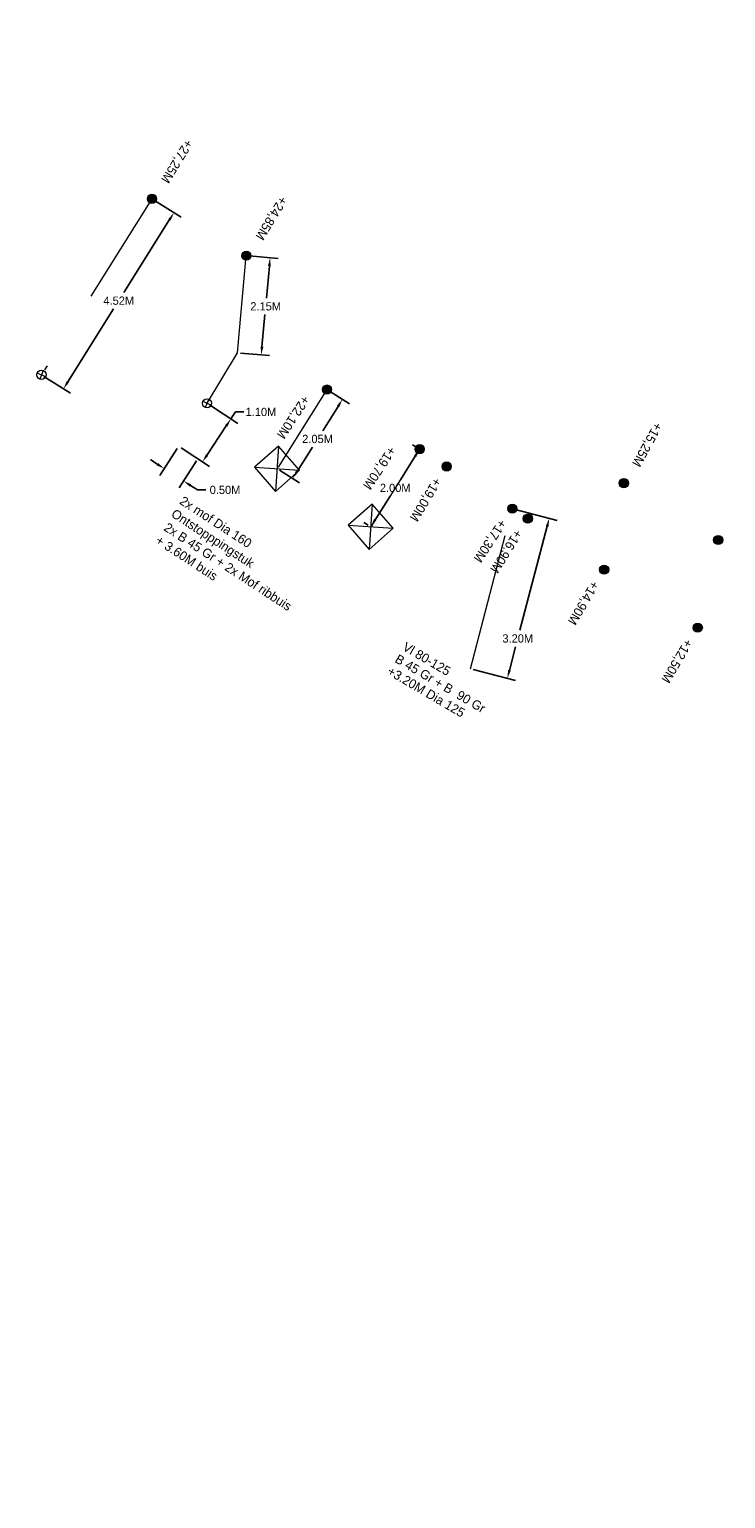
# Model space of a CAD drawing. Header units: inches. Extents: x 0 to 191500, y 0 to 342750.
# Tile 232 of 256: x 186681 to 186696, y 331802 to 331834. Entities that reach past the tile are written whole.
import ezdxf

# ---------------------------------------------------------------- set-up
doc = ezdxf.new("R2010")
doc.units = ezdxf.units.IN
doc.header["$MEASUREMENT"] = 0
for name, pattern in [('RI-HWA_HUISAANSLUITING', [4.8, 3, -1.8]), ('RI-HWA_KOLKAANSLUITING', [4.3, 2.5, -1.8]), ('RI-VWA_HUISAANSLUITING', [6.1, 2.5, -1.8, 0, -1.8])]:
    doc.linetypes.add(name, pattern=pattern)
doc.layers.get('0').update_dxf_attribs({"lineweight": 20})
doc.layers.get('DefPoints').update_dxf_attribs({"lineweight": 20})
for name, color, linetype, lineweight in [('ECW', 150, 'Continuous', 20), ('N-WE-RI-HWA-MAATVOERING-T25', 151, 'Continuous', 20), ('N-WE-RI-HWA_HUISAANSLUITING', 150, 'RI-HWA_HUISAANSLUITING', 20), ('N-WE-RI-HWA_KOLK-S', 150, 'Continuous', 20), ('N-WE-RI-HWA_KOLKAANSLUITING', 150, 'RI-HWA_KOLKAANSLUITING', 20), ('N-WE-RI-INLAAT', 7, 'Continuous', 20), ('N-WE-RI-VWA-MAATVOERING-T25', 30, 'Continuous', 20), ('N-WE-RI-VWA_HUISAANSLUITING', 20, 'RI-VWA_HUISAANSLUITING', 20), ('N-WE-RI-VWA_RIOOLPUT_ONTSTOPPINGSPUT-G', 30, 'Continuous', 20), ('Tekst algemeen', 7, 'Continuous', 20)]:
    doc.layers.add(name, color=color, linetype=linetype, lineweight=lineweight)
doc.dimstyles.get("Standard").update_dxf_attribs({"dimtxt": 0.18, "dimasz": 0.18, "dimexe": 0.18, "dimexo": 0.0625, "dimgap": 0.09, "dimtad": 0, "dimtih": 1, "dimtoh": 1, "dimdec": 4, "dimzin": 0, "dimdsep": 46, "dimtxsty": 'Standard', "dimcen": 0.09, "dimadec": 0, "dimazin": 0, "dimtfac": 1, "dimtdec": 4, "dimtofl": 0, "dimtmove": 0, "dimatfit": 3, "dimfxl": 1, "dimtolj": 1, "dimtzin": 0, "dimarcsym": 0})
picture_1 = doc.add_image_def('image1.ecw', size_in_pixel=(220000, 285000))

# ---------------------------------------------------------------- blocks, each defined once
blk = doc.blocks.new('*D3036')
at = {"layer": 'DefPoints', "color": 0, "transparency": 16777216}
for p in [(186684.507, 331824.792, 59.831), (186684.928, 331824.521, 59.834), (186684.613, 331824.033)]:
    blk.add_point(p, dxfattribs=at)
at = {"layer": 'N-WE-RI-VWA-MAATVOERING-T25', "color": 0, "lineweight": -2, "transparency": 16777216}
for p, q in [((186684.473, 331824.739), (186684.095, 331824.152)), ((186684.041, 331824.401), (186683.89, 331824.498)), ((186684.894, 331824.469), (186684.516, 331823.881)), ((186684.765, 331823.935), (186684.916, 331823.838)), ((186684.916, 331823.838), (186685.096, 331823.838))]:
    blk.add_line(p, q, dxfattribs=at)
at = {"layer": 'N-WE-RI-VWA-MAATVOERING-T25', "color": 0, "transparency": 16777216}
for points in [[(186684.058, 331824.426), (186684.025, 331824.375), (186684.193, 331824.303)], [(186684.781, 331823.961), (186684.748, 331823.91), (186684.613, 331824.033)]]:
    blk.add_solid(points, dxfattribs=at)
at = {"layer": 'N-WE-RI-VWA-MAATVOERING-T25', "color": 0, "transparency": 16777216, "insert": (186685.516, 331823.838), "char_height": 0.18, "attachment_point": 5}
blk.add_mtext('\\A1;0.50M', dxfattribs=at)
blk = doc.blocks.new('*D3037')
at = {"layer": 'DefPoints', "color": 0, "transparency": 16777216}
for p in [(186685.123, 331825.727, 0.032), (186684.507, 331824.792, 59.831), (186685.026, 331824.45)]:
    blk.add_point(p, dxfattribs=at)
at = {"layer": 'N-WE-RI-VWA-MAATVOERING-T25', "color": 0, "lineweight": -2, "transparency": 16777216}
for p, q in [((186685.176, 331825.693), (186685.793, 331825.286)), ((186685.643, 331825.385), (186685.743, 331825.537)), ((186685.743, 331825.537), (186685.923, 331825.537)), ((186685.125, 331824.6), (186685.544, 331825.234)), ((186684.559, 331824.758), (186685.176, 331824.351))]:
    blk.add_line(p, q, dxfattribs=at)
at = {"layer": 'N-WE-RI-VWA-MAATVOERING-T25', "color": 0, "transparency": 16777216}
for points in [[(186685.518, 331825.251), (186685.569, 331825.218), (186685.643, 331825.385)], [(186685.1, 331824.617), (186685.15, 331824.584), (186685.026, 331824.45)]]:
    blk.add_solid(points, dxfattribs=at)
at = {"layer": 'N-WE-RI-VWA-MAATVOERING-T25', "color": 0, "transparency": 16777216, "insert": (186686.298, 331825.537), "char_height": 0.18, "attachment_point": 5}
blk.add_mtext('\\A1;1.10M', dxfattribs=at)
blk = doc.blocks.new('*D3039')
at = {"layer": 'DefPoints', "color": 0, "transparency": 16777216}
for p in [(186685.98, 331828.942), (186685.787, 331826.828, 0.019), (186686.305, 331826.781)]:
    blk.add_point(p, dxfattribs=at)
at = {"layer": 'N-WE-RI-VWA-MAATVOERING-T25', "color": 0, "lineweight": -2, "transparency": 16777216}
for p, q in [((186686.042, 331828.937), (186686.676, 331828.879)), ((186686.481, 331828.716), (186686.417, 331828.018)), ((186686.321, 331826.96), (186686.385, 331827.658)), ((186685.85, 331826.822), (186686.484, 331826.765))]:
    blk.add_line(p, q, dxfattribs=at)
at = {"layer": 'N-WE-RI-VWA-MAATVOERING-T25', "color": 0, "transparency": 16777216}
for points in [[(186686.451, 331828.719), (186686.511, 331828.713), (186686.497, 331828.895)], [(186686.291, 331826.963), (186686.351, 331826.957), (186686.305, 331826.781)]]:
    blk.add_solid(points, dxfattribs=at)
at = {"layer": 'N-WE-RI-VWA-MAATVOERING-T25', "color": 0, "transparency": 16777216, "insert": (186686.401, 331827.838), "char_height": 0.18, "attachment_point": 5}
blk.add_mtext('\\A1;2.15M', dxfattribs=at)
blk = doc.blocks.new('*D3040')
at = {"layer": 'DefPoints', "color": 0, "transparency": 16777216}
for p in [(186683.924, 331830.182), (186681.518, 331826.346), (186681.998, 331826.044)]:
    blk.add_point(p, dxfattribs=at)
at = {"layer": 'N-WE-RI-VWA-MAATVOERING-T25', "color": 0, "lineweight": -2, "transparency": 16777216}
for p, q in [((186683.977, 331830.148), (186684.557, 331829.785)), ((186684.308, 331829.728), (186683.314, 331828.142)), ((186682.093, 331826.197), (186683.088, 331827.782)), ((186681.571, 331826.312), (186682.15, 331825.949))]:
    blk.add_line(p, q, dxfattribs=at)
at = {"layer": 'N-WE-RI-VWA-MAATVOERING-T25', "color": 0, "transparency": 16777216}
for points in [[(186684.283, 331829.744), (186684.334, 331829.712), (186684.404, 331829.881)], [(186682.068, 331826.213), (186682.119, 331826.181), (186681.998, 331826.044)]]:
    blk.add_solid(points, dxfattribs=at)
at = {"layer": 'N-WE-RI-VWA-MAATVOERING-T25', "color": 0, "transparency": 16777216, "insert": (186683.201, 331827.962), "char_height": 0.18, "attachment_point": 5}
blk.add_mtext('\\A1;4.52M', dxfattribs=at)
blk = doc.blocks.new('*D3041')
at = {"layer": 'DefPoints', "color": 0, "transparency": 16777216}
for p in [(186691.774, 331823.431), (186690.861, 331819.942), (186691.665, 331819.732)]:
    blk.add_point(p, dxfattribs=at)
at = {"layer": 'N-WE-RI-HWA-MAATVOERING-T25', "color": 0, "lineweight": -2, "transparency": 16777216}
for p, q in [((186691.834, 331823.415), (186692.751, 331823.175)), ((186692.532, 331823.046), (186691.939, 331820.781)), ((186691.71, 331819.906), (186691.845, 331820.421)), ((186690.922, 331819.926), (186691.839, 331819.686))]:
    blk.add_line(p, q, dxfattribs=at)
at = {"layer": 'N-WE-RI-HWA-MAATVOERING-T25', "color": 0, "transparency": 16777216}
for points in [[(186692.503, 331823.054), (186692.561, 331823.039), (186692.577, 331823.22)], [(186691.681, 331819.914), (186691.739, 331819.898), (186691.665, 331819.732)]]:
    blk.add_solid(points, dxfattribs=at)
at = {"layer": 'N-WE-RI-HWA-MAATVOERING-T25', "color": 0, "transparency": 16777216, "insert": (186691.892, 331820.601), "char_height": 0.18, "attachment_point": 5}
blk.add_mtext('\\A1;3.20M', dxfattribs=at)
blk = doc.blocks.new('*D2994')
at = {"layer": 'DefPoints', "color": 0, "transparency": 16777216}
for p in [(186689.755, 331824.728), (186688.69, 331823.035), (186688.69, 331823.035)]:
    blk.add_point(p, dxfattribs=at)
at = {"layer": 'N-WE-RI-HWA-MAATVOERING-T25', "color": 0, "lineweight": -2, "transparency": 16777216}
for p, q in [((186689.702, 331824.761), (186689.602, 331824.824)), ((186689.659, 331824.576), (186689.336, 331824.062)), ((186688.786, 331823.188), (186689.109, 331823.702)), ((186688.637, 331823.069), (186688.537, 331823.131))]:
    blk.add_line(p, q, dxfattribs=at)
at = {"layer": 'N-WE-RI-HWA-MAATVOERING-T25', "color": 0, "transparency": 16777216}
for points in [[(186689.634, 331824.592), (186689.684, 331824.56), (186689.755, 331824.728)], [(186688.76, 331823.204), (186688.811, 331823.172), (186688.69, 331823.035)]]:
    blk.add_solid(points, dxfattribs=at)
at = {"layer": 'N-WE-RI-HWA-MAATVOERING-T25', "color": 0, "transparency": 16777216, "insert": (186689.222, 331823.882), "char_height": 0.18, "attachment_point": 5}
blk.add_mtext('\\A1;2.00M', dxfattribs=at)
blk = doc.blocks.new('*D2995')
at = {"layer": 'DefPoints', "color": 0, "transparency": 16777216}
for p in [(186687.736, 331826.026), (186686.65, 331824.299), (186686.988, 331824.086)]:
    blk.add_point(p, dxfattribs=at)
at = {"layer": 'N-WE-RI-HWA-MAATVOERING-T25', "color": 0, "lineweight": -2, "transparency": 16777216}
for p, q in [((186687.789, 331825.992), (186688.227, 331825.717)), ((186687.978, 331825.66), (186687.644, 331825.129)), ((186687.084, 331824.239), (186687.418, 331824.769)), ((186686.702, 331824.266), (186687.14, 331823.99))]:
    blk.add_line(p, q, dxfattribs=at)
at = {"layer": 'N-WE-RI-HWA-MAATVOERING-T25', "color": 0, "transparency": 16777216}
for points in [[(186687.953, 331825.676), (186688.004, 331825.644), (186688.074, 331825.813)], [(186687.058, 331824.254), (186687.109, 331824.223), (186686.988, 331824.086)]]:
    blk.add_solid(points, dxfattribs=at)
at = {"layer": 'N-WE-RI-HWA-MAATVOERING-T25', "color": 0, "transparency": 16777216, "insert": (186687.531, 331824.949), "char_height": 0.18, "attachment_point": 5}
blk.add_mtext('\\A1;2.05M', dxfattribs=at)
blk = doc.blocks.new('A$C2C270354')
h = blk.add_hatch(color=256)
h.dxf.hatch_style = 1
edge = h.paths.add_edge_path()
edge.add_arc((0, 0), 0.1, 0, 360)
blk.add_circle((0, 0), 0.1)

msp = doc.modelspace()

# ---------------------------------------------------------------- linework, layer by layer
at = {"layer": 'N-WE-RI-HWA_HUISAANSLUITING'}
msp.add_line((186690.86118, 331819.94197), (186691.77385, 331823.43053), dxfattribs=at)
at = {"layer": 'N-WE-RI-HWA_KOLK-S'}
for p, q in [((186686.68178, 331824.79058), (186686.15811, 331824.33143)), ((186686.68178, 331824.79058), (186686.61725, 331823.80776)), ((186687.14093, 331824.2669), (186686.68178, 331824.79058)), ((186686.15811, 331824.33143), (186687.14093, 331824.2669)), ((186686.15811, 331824.33143), (186686.61725, 331823.80776)), ((186686.61725, 331823.80776), (186687.14093, 331824.2669)), ((186688.72195, 331823.52667), (186688.19828, 331823.06753)), ((186688.72195, 331823.52667), (186688.65742, 331822.54385)), ((186689.1811, 331823.003), (186688.72195, 331823.52667)), ((186688.19828, 331823.06753), (186689.1811, 331823.003)), ((186688.19828, 331823.06753), (186688.65742, 331822.54385)), ((186688.65742, 331822.54385), (186689.1811, 331823.003))]:
    msp.add_line(p, q, dxfattribs=at)
at = {"layer": 'N-WE-RI-HWA_KOLKAANSLUITING'}
for p, q in [((186687.7358, 331826.02554), (186686.67066, 331824.33277)), ((186689.75482, 331824.72804), (186688.68969, 331823.03526))]:
    msp.add_line(p, q, dxfattribs=at)
at = {"layer": 'N-WE-RI-VWA_HUISAANSLUITING'}
for p, q in [((186683.92424, 331830.18159), (186681.5177, 331826.34553)), ((186685.78731, 331826.82793, 0.01898), (186685.97957, 331828.9424)), ((186685.12349, 331825.72692, 0.03175), (186685.78731, 331826.82793, 0.01898))]:
    msp.add_line(p, q, dxfattribs=at)
at = {"layer": 'N-WE-RI-VWA_RIOOLPUT_ONTSTOPPINGSPUT-G'}
for p, q in [((186681.60977, 331826.30653), (186681.42562, 331826.38454)), ((186681.5567, 331826.43761), (186681.47869, 331826.25345)), ((186685.21557, 331825.68792, 0.03175), (186685.03142, 331825.76593, 0.03175)), ((186685.1625, 331825.819, 0.03175), (186685.08449, 331825.63484, 0.03175))]:
    msp.add_line(p, q, dxfattribs=at)
for centre in [(186681.5177, 331826.34553), (186685.12349, 331825.72692, 0.03175)]:
    msp.add_circle(centre, 0.1, dxfattribs=at)

# ---------------------------------------------------------------- block references
at = {"layer": 'N-WE-RI-INLAAT', "rotation": 311.4301972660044}
for p in [(186683.92424, 331830.18159), (186685.97957, 331828.9424), (186687.7358, 331826.02554), (186689.75482, 331824.72804), (186690.34371, 331824.3496), (186694.20108, 331823.98589), (186691.77385, 331823.43053), (186692.11036, 331823.21428), (186696.25625, 331822.74643), (186693.77266, 331822.101), (186695.81191, 331820.83551)]:
    msp.add_blockref('A$C2C270354', p, dxfattribs=at)

# ---------------------------------------------------------------- texts
at = {"layer": 'N-WE-RI-HWA-MAATVOERING-T25'}
for s, rotation, p in [('+22,10M', 236.741949, (186687.20906, 331825.91574)), ('+19,70M', 236.741949, (186689.08802, 331824.80737)), ('+19,00M', 238.926076, (186690.07325, 331824.12761)), ('+17,30M', 236.741949, (186691.49513, 331823.21901)), ('+16.90M', 238.100511, (186691.83673, 331822.99621)), ('+14,90M', 239.55739, (186693.50466, 331821.87604)), ('+12,50M', 239.55739, (186695.54391, 331820.61056))]:
    msp.add_text(s, height=0.2, rotation=rotation, dxfattribs=at).set_placement(p)
at = {"layer": 'N-WE-RI-VWA-MAATVOERING-T25'}
for s, rotation, p in [('+27,25M', 238.685616, (186684.65999, 331831.49704)), ('+24,85M', 238.685616, (186686.71532, 331830.25784)), ('+15,25M', 241.096134, (186694.88085, 331825.33112))]:
    msp.add_text(s, height=0.2, rotation=rotation, dxfattribs=at).set_placement(p)
at = {"layer": 'Tekst algemeen'}
for s, rotation, p in [('2x mof Dia 160', 326.841634, (186684.50711, 331823.54829)), ('Ontstopppingstuk', 326.841634, (186684.32479, 331823.26923)), ('2x B 45 Gr + 2x Mof ribbuis', 326.841634, (186684.16575, 331822.96954)), ('+ 3.60M buis', 326.841634, (186683.98343, 331822.69049)), ('Vl 80-125', 329.572824, (186689.36493, 331820.35893)), ('B 45 Gr + B  90 Gr', 329.572824, (186689.19693, 331820.09565)), ('+3.20M Dia 125', 329.572824, (186689.02894, 331819.83235))]:
    msp.add_text(s, height=0.2, rotation=rotation, dxfattribs=at).set_placement(p)

# ---------------------------------------------------------------- dimensions: what is measured, and where the dimension line sits
at = {"layer": 'N-WE-RI-HWA-MAATVOERING-T25'}
for p1, p2, distance, text, picture, middle in [((186687.7358, 331826.02554), (186686.64952, 331824.29917), 0.39994, '2.05M', '*D2995', (186687.53116, 331824.94936)), ((186689.75482, 331824.72804), (186688.68969, 331823.03526), 0, '2.00M', '*D2994', (186689.22226, 331823.88165))]:
    dim = msp.add_aligned_dim(p1=p1, p2=p2, distance=distance, text=text, dimstyle='Standard', override={"dimtxsty": 'Standard'}, dxfattribs=at)
    dim.commit()
    dim.dimension.update_dxf_attribs({"geometry": picture, "text_midpoint": middle})
dim = msp.add_linear_dim(base=(186691.66454, 331819.73179), p1=(186691.77385, 331823.43053), p2=(186690.86118, 331819.94197), angle=255.338871, text='3.20M', dimstyle='Standard', override={"dimtxsty": 'Standard'}, dxfattribs=at)
dim.commit()
dim.dimension.update_dxf_attribs({"geometry": '*D3041', "text_midpoint": (186691.89195, 331820.601), "dimtype": 161})
at = {"layer": 'N-WE-RI-VWA-MAATVOERING-T25'}
for p1, p2, distance, text, picture, middle in [((186683.92424, 331830.18159), (186681.5177, 331826.34553), 0.56653, '4.52M', '*D3040', (186683.20087, 331827.96249)), ((186685.97957, 331828.9424), (186685.78731, 331826.82793, 0.01898), 0.51978, '2.15M', '*D3039', (186686.40108, 331827.83809)), ((186684.50711, 331824.79198, 59.83075), (186684.92759, 331824.52145, 59.834), -0.58111, '0.50M', '*D3036', (186685.51592, 331823.83796))]:
    dim = msp.add_aligned_dim(p1=p1, p2=p2, distance=distance, text=text, dimstyle='Standard', override={"dimtxsty": 'Standard'}, dxfattribs=at)
    dim.commit()
    dim.dimension.update_dxf_attribs({"geometry": picture, "text_midpoint": middle})
dim = msp.add_linear_dim(base=(186685.02621, 331824.44975), p1=(186685.12349, 331825.72692, 0.03175), p2=(186684.50711, 331824.79198, 59.83075), angle=236.604184, text='1.10M', dimstyle='Standard', override={"dimtxsty": 'Standard'}, dxfattribs=at)
dim.commit()
dim.dimension.update_dxf_attribs({"geometry": '*D3037', "text_midpoint": (186686.29792, 331825.53686), "dimtype": 161})

# ---------------------------------------------------------------- pictures from other files: only their frames are drawn
at = {"layer": 'ECW'}
image = msp.add_image(picture_1, insert=(180500, 328500), size_in_units=(11000, 14250), dxfattribs=at)
image.dxf.flags = 7

doc.saveas('drawing.dxf')
